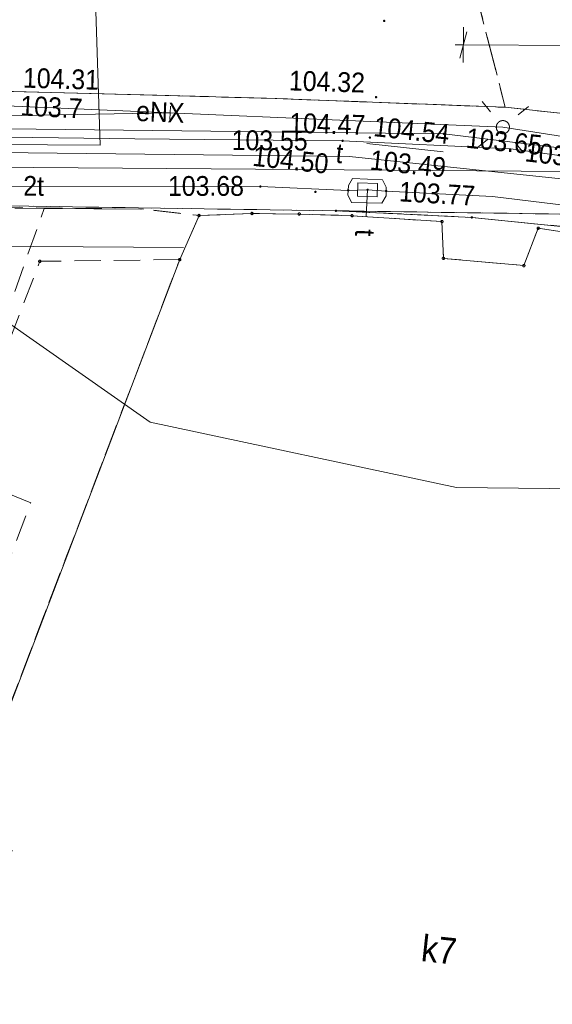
# Model space of a CAD drawing. Header units: millimetres. Extents: x -165388 to 921073, y -295343 to 494042.
# Tile 29 of 117: x 149163 to 169394, y 54313 to 91679. Entities that reach past the tile are written whole.
import ezdxf
from ezdxf.xclip import XClip

# ---------------------------------------------------------------- set-up
doc = ezdxf.new("R2010")
doc.units = ezdxf.units.MM
doc.header["$MEASUREMENT"] = 0
doc.header["$XCLIPFRAME"] = 0
for name, pattern in [('0.5_0.5', [1000, 500, -500]), ('1.0_0.5', [1500, 1000, -500]), ('1.5_0.5', [2000, 1500, -500]), ('mz1.0_0.5', [1500, 1000, -500]), ('Wipeout_Contour', [1000, 0, -1000])]:
    doc.linetypes.add(name, pattern=pattern)
for name, color, linetype, lineweight in [('20231207_mdcp_Kolska_2-4_6_0_Nr_pióra__1', 7, 'Continuous', 13), ('bg-woz-oz.6640.12006.2023.pge-1_rzut_5_219-działka ewidencyjna_Nr_pióra__7', 7, 'Continuous', 18), ('bg-woz-oz.6640.12006.2023.pge-1_rzut_5_312-budynek ewidencyjny_Nr_pióra__7', 7, 'Continuous', 18), ('bg-woz-oz.6640.12006.2023.pge-1_rzut_5_312-oznaczenie budynku ewidencyjnego-Atr117_Nr_pióra__7', 7, 'Continuous', 18), ('bg-woz-oz.6640.12006.2023.pge-1_rzut_5_320-blok - kondygnacja nadziemna_Nr_pióra__7', 7, 'Continuous', 18), ('bg-woz-oz.6640.12006.2023.pge-1_rzut_5_blok - kondygnacja podziemna_Nr_pióra__7', 7, 'Continuous', 18), ('bg-woz-oz.6640.12006.2023.pge-1_rzut_5_chodnik (powierzchnia)_Nr_pióra__7', 7, 'Continuous', 18), ('bg-woz-oz.6640.12006.2023.pge-1_rzut_5_jezdnia_Nr_pióra__7', 7, 'Continuous', 18), ('bg-woz-oz.6640.12006.2023.pge-1_rzut_5_komora podziemna - przewód telekomunikacyjny (powierzchnia)_Nr_pióra__30', 252, 'Continuous', 18), ('bg-woz-oz.6640.12006.2023.pge-1_rzut_5_krawężnik (linia)_Nr_pióra__7', 7, 'Continuous', 18), ('bg-woz-oz.6640.12006.2023.pge-1_rzut_5_latarnia (punkt)_Nr_pióra__7', 7, 'Continuous', 18), ('bg-woz-oz.6640.12006.2023.pge-1_rzut_5_ogrodzenie trwałe (linia)_Nr_pióra__7', 7, 'Continuous', 18), ('bg-woz-oz.6640.12006.2023.pge-1_rzut_5_przewód telekomunikacyjny (linia)-Atr1_Nr_pióra__30', 252, 'Continuous', 18), ('bg-woz-oz.6640.12006.2023.pge-1_rzut_5_przewód telekomunikacyjny (linia)_Nr_pióra__30', 252, 'Continuous', 18), ('bg-woz-oz.6640.12006.2023.pge-1_rzut_5_punkt o określonej wysokości (sieć telekomunikacyjna)-Atr2_Nr_pióra__30', 252, 'Continuous', 18), ('bg-woz-oz.6640.12006.2023.pge-1_rzut_5_punkt o określonej wysokości (sieć telekomunikacyjna)-Atr2_Nr_pióra__7', 7, 'Continuous', 18), ('bg-woz-oz.6640.12006.2023.pge-1_rzut_5_punkt o określonej wysokości (sieć telekomunikacyjna)-Atr3_Nr_pióra__30', 252, 'Continuous', 18), ('bg-woz-oz.6640.12006.2023.pge-1_rzut_5_punkt wysokościowy sztuczny-Atr2_Nr_pióra__7', 7, 'Continuous', 18), ('bg-woz-oz.6640.12006.2023.pge-1_rzut_5_punkt zmiany cech lub źródła danych o położeniu przewodu (sieć elektroenergetyczna)_Nr_pióra__7', 7, 'Continuous', 18), ('bg-woz-oz.6640.12006.2023.pge-1_rzut_5_właz prostokątny - siec telekomunikacyjna (punkt)-Atr17_Nr_pióra__7', 7, 'Continuous', 18), ('bg-woz-oz.6640.12006.2023.pge-1_rzut_5_właz prostokątny - siec telekomunikacyjna (punkt)_Nr_pióra__7', 7, 'Continuous', 18)]:
    doc.layers.add(name, color=color, linetype=linetype, lineweight=lineweight)
for name, color, linetype, lineweight, true_color in [('bg-woz-oz.6640.12006.2023.pge-1_rzut_5_0_Nr_pióra__5', 7, 'Continuous', 18, 0x1d1d1d), ('bg-woz-oz.6640.12006.2023.pge-1_rzut_5_218-kontur użytku gruntowego_Nr_pióra__3', 7, 'Continuous', 18, 0x959595), ('bg-woz-oz.6640.12006.2023.pge-1_rzut_5_przewód ciepłowniczy (linia)_Nr_pióra__212', 7, 'Continuous', 18, 0x444444), ('bg-woz-oz.6640.12006.2023.pge-1_rzut_5_przewód elektroenergetyczny (linia)-Atr1_Nr_pióra__1', 7, 'Continuous', 18, 0x4c4c4c), ('bg-woz-oz.6640.12006.2023.pge-1_rzut_5_przewód elektroenergetyczny (linia)_Nr_pióra__1', 7, 'Continuous', 18, 0x4c4c4c), ('bg-woz-oz.6640.12006.2023.pge-1_rzut_5_punkt o określonej wysokości (sieć elektroenergetyczna)-Atr2_Nr_pióra__1', 7, 'Continuous', 18, 0x4c4c4c), ('bg-woz-oz.6640.12006.2023.pge-1_rzut_5_Zakres_Nr_pióra__3', 7, 'Continuous', 18, 0x959595), ('ZD_DIM_Nr_pióra__48', 7, 'Continuous', 13, 0xa80f02)]:
    doc.layers.add(name, color=color, linetype=linetype, lineweight=lineweight, true_color=true_color)
for name, color, linetype in [('bg-woz-oz.6640.12006.2023.pge-1_rzut_5_203-punkt graniczny', 7, 'Continuous'), ('bg-woz-oz.6640.12006.2023.pge-1_rzut_5_punkt o określonej wysokości (sieć elektroenergetyczna)', 7, 'Continuous'), ('bg-woz-oz.6640.12006.2023.pge-1_rzut_5_punkt o określonej wysokości (sieć telekomunikacyjna)', 7, 'Continuous'), ('bg-woz-oz.6640.12006.2023.pge-1_rzut_5_punkt wysokościowy sztuczny', 7, 'Continuous'), ('INW_GEO', 7, 'Continuous'), ('ZD_DIM', 7, 'Continuous'), ('ZD_INNE', 7, 'Continuous')]:
    doc.layers.add(name, color=color, linetype=linetype)
doc.styles.add('GENERATED_STYLE_1', font='txt')
doc.styles.add('GENERATED_STYLE_4', font='txt')
doc.linetypes.add('902-500', pattern='A,0,[1,A.01.1_PROJEKT_ZAGOSPODAROWANIA_DZIAŁKI1.Shx,S=59.52380952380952,R=0,X=0,Y=0],-7500,0', length=7500)
doc.dimstyles.new('GENERATED_STYLE__2', dxfattribs={"dimtxt": 1000, "dimasz": 678.5714285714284, "dimexe": 0.18, "dimexo": 20, "dimgap": 0.09, "dimtad": 1, "dimlfac": 0.001, "dimzin": 0, "dimdsep": 46, "dimtxsty": 'GENERATED_STYLE_4', "dimblk": 'ARROWHEAD_17', "dimblk1": 'ARROWHEAD_17', "dimblk2": 'ARROWHEAD_17', "dimcen": 0.09, "dimclrd": 256, "dimclre": 256, "dimclrt": 256, "dimadec": 0, "dimazin": 0, "dimtfac": 1, "dimtdec": 4, "dimtmove": 0, "dimatfit": 3, "dimfxl": 0, "dimtolj": 1, "dimtzin": 0, "dimarcsym": 0})
picture_1 = doc.add_image_def('image1.tif', size_in_pixel=(4961, 3508))

# ---------------------------------------------------------------- blocks, each defined once
blk = doc.blocks.new('Rysunek_2_5', base_point=(-8071116841.925635, -4961354754.727498))
at = {"layer": 'bg-woz-oz.6640.12006.2023.pge-1_rzut_5_203-punkt graniczny', "linetype": 'Continuous', "lineweight": 0, "true_color": 0x000000}
for points in [[(161218.0619342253, 84421.13177943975, 0.9999999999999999), (161128.5712253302, 84430.69279380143, 0.9999999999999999)], [(166380.7326322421, 84171.2693143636, 0.9999999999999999), (166291.2419233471, 84180.83032872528, 0.9999999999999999)]]:
    blk.add_hatch(color=18, dxfattribs=at).paths.add_polyline_path(points)
at = {"layer": 'bg-woz-oz.6640.12006.2023.pge-1_rzut_5_punkt o określonej wysokości (sieć elektroenergetyczna)', "linetype": 'Continuous', "lineweight": 0, "true_color": 0x4c4c4c}
for points in [[(161471.8751264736, 87079.20981943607, 0.9999999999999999), (161382.3844175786, 87088.77083379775, 0.9999999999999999)], [(165321.5481713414, 87341.73115342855, 0.9999999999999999), (165232.0574624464, 87351.29216779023, 0.9999999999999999)]]:
    blk.add_hatch(color=251, dxfattribs=at).paths.add_polyline_path(points)
at = {"layer": 'bg-woz-oz.6640.12006.2023.pge-1_rzut_5_punkt o określonej wysokości (sieć telekomunikacyjna)', "linetype": 'Continuous', "lineweight": 18}
for points in [[(158349.5577918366, 85341.0687269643, 0.9999999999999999), (158260.0670829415, 85350.62974132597, 0.9999999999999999)], [(161683.0230588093, 85196.12284563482, 0.9999999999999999), (161593.5323499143, 85205.6838599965, 0.9999999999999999)], [(162419.7461158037, 85221.31683304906, 0.9999999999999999), (162329.794161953, 85224.25721399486, 0.9999999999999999)], [(163128.6847582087, 85172.41097148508, 0.9999999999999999), (163039.1940493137, 85181.97198584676, 0.9999999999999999)]]:
    blk.add_hatch(color=252, dxfattribs=at).paths.add_polyline_path(points)
at = {"layer": 'bg-woz-oz.6640.12006.2023.pge-1_rzut_5_punkt wysokościowy sztuczny', "linetype": 'Continuous', "lineweight": 0, "true_color": 0x000000}
for points in [[(163053.9421346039, 91626.87559239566, 0.9999999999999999), (162964.4514257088, 91636.43660675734, 0.9999999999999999)], [(162744.802666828, 88733.34266711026, 0.9999999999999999), (162655.311957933, 88742.90368147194, 0.9999999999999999)], [(162510.5368653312, 87199.55013412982, 0.9999999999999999), (162421.0461564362, 87209.1111484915, 0.9999999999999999)], [(160439.799006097, 85137.86521274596, 0.9999999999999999), (160350.3082962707, 85147.42622710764, 0.9999999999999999)]]:
    blk.add_hatch(color=18, dxfattribs=at).paths.add_polyline_path(points)
at = {"layer": 'bg-woz-oz.6640.12006.2023.pge-1_rzut_5_0_Nr_pióra__5', "linetype": 'Continuous'}
for centre in [(155974.908891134, 84247.14569747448), (157984.4556134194, 84324.09999519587), (159782.3860766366, 84302.98004671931), (161787.0035227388, 84239.66423980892), (165202.5231551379, 84015.55346138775), (168856.6846782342, 83765.94664249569), (155243.1749431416, 82575.42041130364), (165254.789176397, 82622.11589049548), (149926.1262463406, 82509.89829655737), (168312.7283696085, 82345.6961242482)]:
    blk.add_circle(centre, 45, dxfattribs=at)
at = {"layer": 'bg-woz-oz.6640.12006.2023.pge-1_rzut_5_218-kontur użytku gruntowego_Nr_pióra__3', "linetype": '0.5_0.5', "flags": 128}
for points in [[(161173.3165793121, 84425.91228708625), (148672.6623140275, 84614.97030686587)], [(148672.6623140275, 84614.97030686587), (161173.3165793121, 84425.91228708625)], [(166335.9872782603, 84176.04982107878), (161173.3165793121, 84425.91228708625)], [(161173.3165793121, 84425.91228708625), (166335.9872782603, 84176.04982107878)], [(174247.1193457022, 84235.96164956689), (161173.3165793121, 84425.91228708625)], [(161173.3165793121, 84425.91228708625), (174247.1193457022, 84235.96164956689)], [(171460.0315224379, 83658.77756290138), (166335.9872782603, 84176.04982107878)], [(166335.9872782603, 84176.04982107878), (171460.0315224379, 83658.77756290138)]]:
    blk.add_lwpolyline(points, dxfattribs=at)
at = {"layer": 'bg-woz-oz.6640.12006.2023.pge-1_rzut_5_219-działka ewidencyjna_Nr_pióra__7', "linetype": 'Continuous', "flags": 128}
for points in [[(161173.3165793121, 84425.91228708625), (148672.6623140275, 84614.97030686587)], [(174247.1193457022, 84235.96164956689), (161173.3165793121, 84425.91228708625)], [(161173.3165793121, 84425.91228708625), (166335.9872782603, 84176.04982107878)], [(166335.9872782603, 84176.04982107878), (171460.0315224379, 83658.77756290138)]]:
    blk.add_lwpolyline(points, dxfattribs=at)
at = {"layer": 'bg-woz-oz.6640.12006.2023.pge-1_rzut_5_312-budynek ewidencyjny_Nr_pióra__7', "linetype": 'Continuous', "flags": 128}
for points in [[(155243.1749431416, 82575.42041130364), (155974.908891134, 84247.14569747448)], [(155974.908891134, 84247.14569747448), (157984.4556134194, 84324.09999519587)], [(157984.4556134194, 84324.09999519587), (159782.3860766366, 84302.98004671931)], [(159782.3860766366, 84302.98004671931), (161787.0035227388, 84239.66423980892)], [(161787.0035227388, 84239.66423980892), (165202.5231551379, 84015.55346138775)], [(165202.5231551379, 84015.55346138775), (165254.789176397, 82622.11589049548)], [(168312.7283696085, 82345.6961242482), (168856.6846782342, 83765.94664249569)], [(168856.6846782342, 83765.94664249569), (171261.2481387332, 83398.42171780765)], [(165254.789176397, 82622.11589049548), (168312.7283696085, 82345.6961242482)], [(146960.7272846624, 60872.48142249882), (155243.1749431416, 82575.42041130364)]]:
    blk.add_lwpolyline(points, dxfattribs=at)
at = {"layer": 'bg-woz-oz.6640.12006.2023.pge-1_rzut_5_320-blok - kondygnacja nadziemna_Nr_pióra__7', "linetype": 'Continuous', "flags": 128}
blk.add_lwpolyline([(190566.1265738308, 78650.73085110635), (188316.6210511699, 79434.13681164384), (185327.7336275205, 80356.87836632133), (182748.3532326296, 81064.90151118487), (180349.3989873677, 81673.19299466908), (177993.7877925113, 82216.51233173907), (176034.1708101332, 82606.89840372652), (173695.6418342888, 83027.70979050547), (171261.2481387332, 83398.42171780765), (168856.6846782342, 83765.94664249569), (168312.7283696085, 82345.6961242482), (165254.789176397, 82622.11589049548), (165202.5231551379, 84015.55346138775), (161787.0035227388, 84239.66423980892), (159782.3860766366, 84302.98004671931), (157984.4556134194, 84324.09999519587), (155974.908891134, 84247.14569747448), (155243.1749431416, 82575.42041130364), (146960.7272846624, 60872.48142249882)], dxfattribs=at)
at = {"layer": 'bg-woz-oz.6640.12006.2023.pge-1_rzut_5_blok - kondygnacja podziemna_Nr_pióra__7', "linetype": '1.0_0.5', "flags": 128}
blk.add_lwpolyline([(155243.1749431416, 82575.42041130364), (149926.1262463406, 82509.89829655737), (135370.9924798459, 44360.26027612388), (135838.4972000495, 31980.54140433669), (139812.6374408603, 42256.50410167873), (143075.6953544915, 50677.51075420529), (146960.7272846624, 60872.48142249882)], close=True, dxfattribs=at)
at = {"layer": 'bg-woz-oz.6640.12006.2023.pge-1_rzut_5_chodnik (powierzchnia)_Nr_pióra__7', "linetype": 'mz1.0_0.5', "flags": 128}
for points in [[(148783.9529085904, 86503.8362108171), (148745.8356004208, 84546.81115411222), (153869.0301915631, 84492.24752746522), (155974.908891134, 84247.14569747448), (157984.4556134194, 84324.09999519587), (159782.3860766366, 84302.98004671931), (161787.0035227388, 84239.66423980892), (165202.5231551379, 84015.55346138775), (165254.789176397, 82622.11589049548), (168312.7283696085, 82345.6961242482), (168856.6846782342, 83765.94664249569), (171261.2481387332, 83398.42171780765), (173695.6418342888, 83027.70979050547), (176034.1708101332, 82606.89840372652), (177993.7877925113, 82216.51233173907), (180349.3989873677, 81673.19299466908), (182748.3532326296, 81064.90151118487), (185327.7336275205, 80356.87836632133), (188316.6210511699, 79434.13681164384), (190566.1265738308, 78650.73085110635), (193080.2372833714, 77708.3151564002), (198404.3388543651, 75580.6773910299), (200069.3077333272, 74879.83601726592), (200195.4280510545, 75872.05255869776), (200194.408682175, 76897.96627871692), (200048.8698687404, 77889.03562631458), (199746.7435291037, 78826.4361154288), (199245.0690092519, 79684.58684533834), (198469.6106873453, 80521.70355897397), (197775.9091909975, 81088.60587328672), (197207.9875078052, 81420.81809602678), (194474.739334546, 82477.15820558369), (190330.8865157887, 83885.34278795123), (186382.0349974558, 85141.95397961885), (183445.7541005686, 85898.16459454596), (178602.4627471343, 86878.23034171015), (173253.8845073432, 87741.3124954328), (167607.0887614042, 88354.66215293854), (158542.4360306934, 88699.58372414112), (148924.9040232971, 88952.7201987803), (142786.4190619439, 89105.69857619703), (117496.8364387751, 89233.0197840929), (117404.4551914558, 87050.48325285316)], [(154295.8697574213, -19199.8688923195), (160865.3211258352, -18896.04539237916), (163848.1750441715, -18651.54078695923), (161759.5493523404, -16738.8351848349), (142655.2363177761, -17644.44189798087), (138147.1734046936, -17856.73594940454), (137920.1344866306, -12733.62621851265), (137740.942533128, -8480.522616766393), (137701.1688845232, -8476.273277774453), (135838.4972000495, 31980.54140433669), (139812.6374408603, 42256.50410167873), (143075.6953544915, 50677.51075420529), (145745.3323286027, 52132.13731441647), (148874.2814669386, 60145.08167281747), (146960.7272846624, 60872.48142249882), (155243.1749431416, 82575.42041130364), (155974.908891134, 84247.14569747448), (153869.0301915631, 84492.24752746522), (150089.9385083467, 84513.83580546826), (146572.7279698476, 74561.16129085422), (149590.4681514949, 73343.68677530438), (142918.5578618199, 55984.23364199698), (134648.0934256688, 34581.7216867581), (135057.8518072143, 26462.24522124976), (135156.1376620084, 24369.96419541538), (135734.7621889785, 12088.99950701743), (135844.0537899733, 10005.59955928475), (136481.233487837, -3327.539682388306), (136546.5021021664, -5446.463938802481), (136771.8417141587, -9644.156408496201), (135786.7639763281, -9639.481704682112), (136295.1906109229, -19941.79223943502), (137230.5512875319, -19941.15526787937), (139201.3866975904, -19850.00821854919), (153214.9273026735, -19245.2936489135)]]:
    blk.add_lwpolyline(points, close=True, dxfattribs=at)
at = {"layer": 'bg-woz-oz.6640.12006.2023.pge-1_rzut_5_jezdnia_Nr_pióra__7', "linetype": '1.5_0.5', "flags": 128}
for points in [[(10280.50600830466, 96202.42356322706), (10088.39417248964, 96192.77768954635), (4843.753966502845, 96240.20251166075), (686.812624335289, 96302.15951614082), (-9231.443956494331, 96376.22971460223), (-9462.267105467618, 96380.77659346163), (-17790.34254234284, 96465.97929019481), (-18949.76996071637, 96438.9966269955), (-22362.40012850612, 96501.88814196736), (-22503.73256765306, 96496.87400832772), (-38663.47763221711, 96795.26874050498), (-43885.04400942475, 96870.39912864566), (-52129.23795171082, 96705.27424942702), (-73059.82398614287, 96779.22199014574), (-74466.77437238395, 96788.74111175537), (-74398.3617182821, 93663.78995869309), (-74479.56750262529, 90926.92941892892), (-69715.3132269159, 90619.06389333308), (-53035.79098079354, 90667.41356812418), (-42029.45314068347, 90517.32251048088), (-34888.89308273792, 90518.76402366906), (-22610.56328658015, 90413.80017995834), (-20783.48252456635, 90288.99677097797), (3305.156760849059, 90028.50236929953), (7879.339015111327, 90012.48034276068), (10210.64432989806, 89994.71711460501), (26898.36771413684, 89931.56458437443), (33597.16829843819, 89939.97518811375), (41520.75084391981, 89928.15846018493), (50586.0835108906, 89683.73334687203), (61471.65567521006, 89626.99993886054), (91900.07037296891, 89403.2167866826), (107516.0299194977, 89474.68325588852), (117496.8364387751, 89233.0197840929), (121958.4541535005, 89198.8532030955), (142786.4190619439, 89105.69857619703), (148924.9040232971, 88952.7201987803), (158542.4360306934, 88699.58372414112), (167607.0887614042, 88354.66215293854), (165944.2896638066, 94817.88110081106), (165465.6460070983, 94667.88026690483), (164966.7331296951, 94610.55714450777), (164465.3131840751, 94623.90024308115), (164130.4241782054, 94689.84986748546), (155853.1281352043, 94779.68430146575), (149645.0392892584, 94940.09902421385), (146195.8224792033, 95037.07011602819), (102089.563941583, 95444.94011811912), (98808.32280311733, 95513.90810403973), (94002.63746269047, 95433.98055620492), (90096.7884901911, 95398.71296752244), (69004.21839673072, 95650.8773304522), (66795.42103223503, 95685.72277482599), (45950.37390757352, 95901.38535294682), (45707.48267695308, 95887.10774295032), (42170.21988984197, 95913.030218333), (25298.88334963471, 96046.08417209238), (25097.89043758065, 96047.444046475), (23861.04039475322, 96048.84688649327), (23620.27383316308, 96054.45610079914)], [(167607.0887614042, 88354.66215293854), (173253.8845073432, 87741.3124954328), (178602.4627471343, 86878.23034171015), (183445.7541005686, 85898.16459454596), (186382.0349974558, 85141.95397961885), (190330.8865157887, 83885.34278795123), (194474.739334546, 82477.15820558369), (197207.9875078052, 81420.81809602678), (210520.3021941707, 75744.48321480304), (213071.9372769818, 81083.62719137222), (198616.7252762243, 87264.22959100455), (195729.0142467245, 88286.78766358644), (190119.5280477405, 90002.41133384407), (186952.7215426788, 90954.21832893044), (184455.3955113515, 91583.07657390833), (182472.3223019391, 92036.31012327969), (180182.0656536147, 92532.41946641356), (178531.7567819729, 92899.81656614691), (177338.1649302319, 93117.84980352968), (176985.1313717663, 93296.3639665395), (176889.9465901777, 93346.76096308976), (165944.2896638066, 94817.88110081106)]]:
    blk.add_lwpolyline(points, close=True, dxfattribs=at)
at = {"layer": 'bg-woz-oz.6640.12006.2023.pge-1_rzut_5_komora podziemna - przewód telekomunikacyjny (powierzchnia)_Nr_pióra__30', "linetype": 'Continuous', "flags": 128}
blk.add_lwpolyline([(161807.5283924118, 85655.49570322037), (162948.5137183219, 85603.99340465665), (163079.9876032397, 85328.46733089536), (163083.9394032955, 85177.19147913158), (163084.7041988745, 84996.0853913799), (162923.5697928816, 84711.59338206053), (161760.5729727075, 84745.3335262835), (161630.1614241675, 85030.80301173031), (161638.2777038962, 85200.90335328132), (161647.456320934, 85380.94710558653)], close=True, dxfattribs=at)
at = {"layer": 'bg-woz-oz.6640.12006.2023.pge-1_rzut_5_krawężnik (linia)_Nr_pióra__7', "linetype": 'Continuous', "flags": 128}
blk.add_lwpolyline([(107516.0299194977, 89474.68325588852), (117496.8364387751, 89233.0197840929), (121958.4541535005, 89198.8532030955), (142786.4190619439, 89105.69857619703), (148924.9040232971, 88952.7201987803), (158542.4360306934, 88699.58372414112), (167607.0887614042, 88354.66215293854), (173253.8845073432, 87741.3124954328), (178602.4627471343, 86878.23034171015), (183445.7541005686, 85898.16459454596), (186382.0349974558, 85141.95397961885)], dxfattribs=at)
at = {"layer": 'bg-woz-oz.6640.12006.2023.pge-1_rzut_5_latarnia (punkt)_Nr_pióra__7', "linetype": 'Continuous'}
for p, q in [((167045.8170361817, 88184.32410340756), (166732.3150113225, 88572.82697409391)), ((168100.8130619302, 88071.61036599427), (168489.3159326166, 88385.11238992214)), ((166933.1032987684, 87129.32807765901), (166544.6004271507, 86815.82605279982)), ((167988.099324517, 87016.61434024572), (168301.6013484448, 86628.11146862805))]:
    blk.add_line(p, q, dxfattribs=at)
blk.add_circle((167516.4078930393, 87600.02516768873), 250, dxfattribs=at)
at = {"layer": 'bg-woz-oz.6640.12006.2023.pge-1_rzut_5_ogrodzenie trwałe (linia)_Nr_pióra__7', "linetype": '902-500', "flags": 128}
blk.add_lwpolyline([(153869.0301915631, 84492.24752746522), (150089.9385083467, 84513.83580546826), (148974.5340794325, 84522.37745095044)], dxfattribs=at)
at = {"layer": 'bg-woz-oz.6640.12006.2023.pge-1_rzut_5_przewód ciepłowniczy (linia)_Nr_pióra__212', "linetype": 'Continuous', "flags": 128}
blk.add_lwpolyline([(122688.0580643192, 79084.10762436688), (122771.4755227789, 86265.88606182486), (171578.6736039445, 85898.84989708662), (171636.9731286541, 83338.16616702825)], dxfattribs=at)
at = {"layer": 'bg-woz-oz.6640.12006.2023.pge-1_rzut_5_przewód elektroenergetyczny (linia)_Nr_pióra__1', "linetype": 'Continuous', "flags": 128}
for points in [[(150241.4957620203, 142505.900179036), (151662.4939059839, 104127.7688518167), (152217.7449166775, 86921.41548078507)], [(148822.7533726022, 95621.30814790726), (148665.4826905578, 88407.19240624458), (167516.4078930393, 87600.02516768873)], [(42553.03750000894, 87635.52149385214), (74841.12591203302, 88721.59088402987), (79018.12379527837, 88094.30412109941), (90771.57742064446, 88065.53085520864), (104042.4212981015, 88025.49619227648), (105550.9304739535, 88025.24054609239), (165276.8028164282, 87346.51166107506), (179375.2013193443, 85639.1278039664), (186053.0946375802, 84322.25998770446), (186331.8925732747, 84201.96156483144), (205355.4219659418, 76256.06140121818), (235097.692899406, 63303.1381862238), (237062.7912711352, 62399.2640869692)], [(154882.8350100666, 88145.21889295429), (148504.7306818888, 88032.14735351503), (124196.9539308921, 88406.56616631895), (122380.198978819, 88439.75419551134), (115454.9094447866, 88194.06157825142), (107339.8950006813, 88296.72888852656)], [(98070.4243099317, 87195.22396381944), (122153.667062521, 87166.61504842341), (124667.4383403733, 87350.60952790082), (132719.5204477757, 87506.08853437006), (140956.3629040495, 87320.00698428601), (153539.7514710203, 87152.28052157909), (161427.1297715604, 87083.99032615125), (167820.2765053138, 86773.0645481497), (170763.9088891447, 86368.06036159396), (176522.2068382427, 85762.91184313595), (182746.1877418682, 84715.79117141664), (187423.3305547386, 83592.5658531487), (190074.821902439, 82806.44014384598), (196720.8870640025, 79873.81028849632), (199893.4725001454, 78599.56476651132), (215791.6264506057, 71993.26466955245), (220493.1600010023, 70062.88069766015), (230005.9870323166, 66099.87402707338), (233812.6134919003, 64265.1001997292), (233922.1177762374, 62654.35229614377), (241762.2420443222, 59131.53361529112), (239971.6609222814, 54797.22637590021)], [(167516.4078930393, 87600.02516768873), (184787.306974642, 84899.99833330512), (190218.4916939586, 83303.9931487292), (194926.0168569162, 81523.82269315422)], [(152217.7449166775, 86921.41548078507), (122277.6197455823, 87103.08763384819)], [(119677.5447642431, 86958.48440378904), (135046.066201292, 86784.8501149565), (161684.7658678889, 86483.2211183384), (172495.3795066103, 85348.349862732), (183491.5182888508, 83690.81196282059), (194924.6140159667, 80286.97264939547), (200833.039551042, 77604.11825403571), (200842.9829617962, 77603.05591952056), (207851.6426971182, 74581.4026100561), (208794.1421782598, 74460.59396676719), (209773.3131609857, 74024.1032037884), (212980.7429695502, 72605.33823631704), (220489.8451725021, 69278.79587281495), (238667.802138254, 61513.74722179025), (237891.8325221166, 59333.845583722)], [(155382.595394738, 83033.19976571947), (128720.1419621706, 83206.62673842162), (128630.2012084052, 28144.59707587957)]]:
    blk.add_lwpolyline(points, dxfattribs=at)
at = {"layer": 'bg-woz-oz.6640.12006.2023.pge-1_rzut_5_przewód telekomunikacyjny (linia)_Nr_pióra__30', "linetype": 'Continuous', "flags": 128}
for points in [[(136995.6968054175, 85359.66924577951), (158304.8124369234, 85345.8492346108), (161638.2777038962, 85200.90335328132), (162374.770139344, 85222.78702259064)], [(162374.770139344, 85222.78702259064), (162352.545962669, 84732.37282596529), (162326.0724470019, 84202.18497887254)], [(162374.770139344, 85222.78702259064), (163083.9394032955, 85177.19147913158), (167124.4492661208, 84966.76323004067), (171909.7375599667, 84385.11390425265), (186667.545302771, 81601.58904455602), (187158.3418985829, 81488.81182540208)]]:
    blk.add_lwpolyline(points, dxfattribs=at)
at = {"layer": 'bg-woz-oz.6640.12006.2023.pge-1_rzut_5_punkt o określonej wysokości (sieć telekomunikacyjna)-Atr2_Nr_pióra__7', "linetype": 'Continuous', "flags": 128}
blk.add_lwpolyline([(162350.8047638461, 86975.24976544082), (165246.3263710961, 86665.89783038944)], dxfattribs=at)
at = {"layer": 'bg-woz-oz.6640.12006.2023.pge-1_rzut_5_punkt zmiany cech lub źródła danych o położeniu przewodu (sieć elektroenergetyczna)_Nr_pióra__7', "linetype": 'Continuous'}
blk.add_line((154896.1030412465, 88394.86656337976), (154869.566979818, 87895.57122252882), dxfattribs=at)
at = {"layer": 'bg-woz-oz.6640.12006.2023.pge-1_rzut_5_właz prostokątny - siec telekomunikacyjna (punkt)_Nr_pióra__7', "linetype": 'Continuous', "flags": 128}
blk.add_lwpolyline([(161991.8026011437, 84985.17207149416), (162741.4022246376, 84960.66889259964), (162757.737676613, 85460.40197461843), (162008.1380531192, 85484.90515258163)], close=True, dxfattribs=at)
at = {"layer": 'bg-woz-oz.6640.12006.2023.pge-1_rzut_5_Zakres_Nr_pióra__3', "linetype": 'Continuous', "flags": 128}
blk.add_lwpolyline([(144370.5634819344, 83224.126807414), (154121.8186486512, 76409.65524688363), (165754.2079826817, 73929.8733221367), (244519.3782458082, 73077.55096815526), (250727.0846934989, 73007.68928974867), (262388.2440757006, 75221.41056414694), (272271.8292204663, 81788.60514704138), (278839.4577512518, 91676.85855552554), (281060.7109600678, 103336.8685971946)], dxfattribs=at)
at = {"layer": 'bg-woz-oz.6640.12006.2023.pge-1_rzut_5_312-oznaczenie budynku ewidencyjnego-Atr117_Nr_pióra__7', "linetype": 'Continuous', "insert": (164378.4603104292, 55956.3406204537), "char_height": 1000, "attachment_point": 7, "rotation": 353.9017619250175, "style": 'GENERATED_STYLE_1'}
blk.add_mtext('\\A1;{\\W0.900000x;\\fArial|b0|i0|c238|p38;k7}', dxfattribs=at)
at = {"layer": 'bg-woz-oz.6640.12006.2023.pge-1_rzut_5_przewód elektroenergetyczny (linia)-Atr1_Nr_pióra__1', "linetype": 'Continuous', "insert": (153588.4514237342, 88209.66470616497), "char_height": 750, "attachment_point": 4, "rotation": 357.5477618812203, "style": 'GENERATED_STYLE_1'}
blk.add_mtext('\\A1;{\\W0.900000x;\\fArial|b0|i0|c238|p38;eNX}', dxfattribs=at)
at = {"layer": 'bg-woz-oz.6640.12006.2023.pge-1_rzut_5_przewód telekomunikacyjny (linia)-Atr1_Nr_pióra__30', "linetype": 'Continuous', "char_height": 750, "attachment_point": 4, "style": 'GENERATED_STYLE_1'}
for s, insert, rotation in [('\\A1;{\\W0.900000x;\\fArial|b0|i0|c238|p38;2t}', (149300.9311403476, 85367.4918867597), 359.9627618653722), ('\\A1;{\\W0.900000x;\\fArial|b0|i0|c238|p38;t}', (162281.3419989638, 83724.64940195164), 268.11676192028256)]:
    blk.add_mtext(s, dxfattribs=dict(at, insert=insert, rotation=rotation))
at = {"layer": 'bg-woz-oz.6640.12006.2023.pge-1_rzut_5_punkt o określonej wysokości (sieć elektroenergetyczna)-Atr2_Nr_pióra__1', "linetype": 'Continuous', "char_height": 750, "attachment_point": 4, "style": 'GENERATED_STYLE_1'}
for s, insert, rotation in [('\\A1;{\\W0.900000x;\\fArial|b0|i0|c238|p38;103.7}', (149191.1285554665, 88415.33633954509), 357.1617619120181), ('\\A1;{\\W0.900000x;\\fArial|b0|i0|c238|p38;103.55}', (157215.979374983, 87103.73336767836), 359.65676192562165), ('\\A1;{\\W0.900000x;\\fArial|b0|i0|c238|p38;103.65}', (166127.7206768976, 87190.00968757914), 354.4327619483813), ('\\A1;{\\W0.900000x;\\fArial|b0|i0|c238|p38;103.55}', (168366.0024412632, 86675.89347551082), 353.41476193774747)]:
    blk.add_mtext(s, dxfattribs=dict(at, insert=insert, rotation=rotation))
at = {"layer": 'bg-woz-oz.6640.12006.2023.pge-1_rzut_5_punkt o określonej wysokości (sieć telekomunikacyjna)-Atr2_Nr_pióra__30', "linetype": 'Continuous', "char_height": 750, "style": 'GENERATED_STYLE_1'}
for s, insert, attachment_point, rotation in [('\\A1;{\\W0.900000x;\\fArial|b0|i0|c238|p38;104.54}', (162574.4064706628, 87252.7446310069), 7, 353.9017619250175), ('\\A1;{\\W0.900000x;\\fArial|b0|i0|c238|p38;103.68}', (154797.0475876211, 85362.21298669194), 4, 0.06676187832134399), ('\\A1;{\\W0.900000x;\\fArial|b0|i0|c238|p38;103.77}', (163576.5904249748, 85157.02239478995), 4, 356.6667619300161)]:
    blk.add_mtext(s, dxfattribs=dict(at, insert=insert, attachment_point=attachment_point, rotation=rotation))
at = {"layer": 'bg-woz-oz.6640.12006.2023.pge-1_rzut_5_punkt o określonej wysokości (sieć telekomunikacyjna)-Atr3_Nr_pióra__30', "linetype": 'Continuous', "insert": (162438.7978981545, 85983.45386967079), "char_height": 750, "attachment_point": 7, "rotation": 353.9017619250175, "style": 'GENERATED_STYLE_1'}
blk.add_mtext('\\A1;{\\W0.900000x;\\fArial|b0|i0|c238|p38;103.49}', dxfattribs=at)
at = {"layer": 'bg-woz-oz.6640.12006.2023.pge-1_rzut_5_punkt wysokościowy sztuczny-Atr2_Nr_pióra__7', "linetype": 'Continuous', "char_height": 750, "style": 'GENERATED_STYLE_1'}
for s, insert, attachment_point, rotation in [('\\A1;{\\W0.900000x;\\fArial|b0|i0|c238|p38;104.31}', (149280.7745241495, 89091.65201626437), 7, 358.3357618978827), ('\\A1;{\\W0.900000x;\\fArial|b0|i0|c238|p38;104.32}', (159382.4955148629, 88986.68388112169), 7, 358.30076190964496), ('\\A1;{\\W0.900000x;\\fArial|b0|i0|c238|p38;104.47}', (159417.283602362, 88142.03163481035), 1, 358.30076190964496), ('\\A1;{\\W0.900000x;\\fArial|b0|i0|c238|p38;104.50}', (157978.7646211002, 86126.58301098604), 7, 353.9017619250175)]:
    blk.add_mtext(s, dxfattribs=dict(at, insert=insert, attachment_point=attachment_point, rotation=rotation))
at = {"layer": 'bg-woz-oz.6640.12006.2023.pge-1_rzut_5_właz prostokątny - siec telekomunikacyjna (punkt)-Atr17_Nr_pióra__7', "linetype": 'Continuous', "insert": (161140.8245160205, 86246.48771202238), "char_height": 750, "attachment_point": 7, "rotation": 353.9017619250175, "style": 'GENERATED_STYLE_1'}
blk.add_mtext('\\A1;{\\W0.900000x;\\fArial|b0|i0|c238|p38;t}', dxfattribs=at)
blk = doc.blocks.new('Rysunek_3_6', base_point=(188221.5929863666, 121798.6003440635))
at = {"layer": '20231207_mdcp_Kolska_2-4_6_0_Nr_pióra__1'}
image = blk.add_image(picture_1, insert=(75928.03021990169, 59123.25048484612), size_in_units=(209999.7916666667, 148500.0416666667), rotation=-6.098238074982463, dxfattribs=at)
image.set_boundary_path([(-0.5, -0.5), (4960.5, 3507.5)])
blk = doc.blocks.new('*D31')
at = {"layer": 'ZD_DIM_Nr_pióra__48', "linetype": 'Continuous'}
for p, q in [((166147.7623562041, 91219.35332228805), (165874.4061389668, 90220.81760384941)), ((166014.7071082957, 91389.71852005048), (166007.4613868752, 90050.45240608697)), ((251000.0346363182, 90929.92938503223), (250992.7889148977, 89590.66327106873)), ((166011.0842475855, 90720.08546306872), (165698.588820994, 90721.77613140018)), ((250996.411775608, 90260.29632805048), (166011.0842475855, 90720.08546306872)), ((250859.7336669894, 89761.02846883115), (251133.0898842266, 90759.56418726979)), ((251308.9072021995, 90258.60565971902), (250996.411775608, 90260.29632805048))]:
    blk.add_line(p, q, dxfattribs=at)
at = {"color": 254, "linetype": 'Wipeout_Contour', "lineweight": 0, "ltscale": 910310.633013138}
blk.add_wipeout([(207064.8459304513, 90697.97859629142), (209944.81367137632, 90682.39734344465), (209950.22381003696, 91682.38270853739), (207070.25606911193, 91697.96396138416)], dxfattribs=at).dxf.layer = 'ZD_DIM'
at = {"layer": 'ZD_DIM_Nr_pióra__48', "insert": (207064.8458752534, 90697.97859659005), "char_height": 1000, "attachment_point": 7, "rotation": 359.6900203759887, "style": 'GENERATED_STYLE_4'}
blk.add_mtext('\\A1;{\\fArial Narrow|b0|i0|c238|p34;84,99}', dxfattribs=at)
blk = doc.blocks.new('ARROWHEAD_17')
at = {"color": 0, "linetype": 'Continuous', "lineweight": 0}
for p, q in [((-0.1875644, -0.7), (0.1875644, 0.7)), ((0, 0), (-1, 0))]:
    blk.add_line(p, q, dxfattribs=at)

msp = doc.modelspace()

# ---------------------------------------------------------------- block references
at = {"layer": 'INW_GEO', "color": 151, "linetype": 'Continuous', "lineweight": 13, "true_color": 0x80c2ff}
ref = msp.add_blockref('Rysunek_2_5', (-8071116841.925635, -4961354754.727498), dxfattribs=at)
XClip(ref).set_block_clipping_path([(-195425.9394250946, -263123.0086484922), (606609.6817159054, -348810.9449165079), (694192.2923495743, 470958.7517303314), (-107843.3287914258, 556646.6879983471)])
at = {"layer": 'ZD_INNE', "color": 151, "linetype": 'Continuous', "lineweight": 13, "true_color": 0x80c2ff}
ref = msp.add_blockref('Rysunek_3_6', (188221.5929863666, 121798.6003440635), dxfattribs=at)
XClip(ref).set_block_clipping_path([(75928.03021990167, 59123.2504848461), (284739.4774660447, 36814.2388748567), (300515.1557528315, 184473.9502032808), (91703.70850668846, 206782.9618132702)])

# ---------------------------------------------------------------- next in the draw order: dimensions: what is measured, and where the dimension line sits
at = {"layer": 'ZD_DIM', "color": 14, "linetype": 'Continuous', "lineweight": 13, "true_color": 0xa80f02}
dim = msp.add_linear_dim(base=(166011.0842475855, 90720.08546306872), p1=(251065.3443727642, 103001.4833211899), p2=(166082.5242493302, 103924.7296890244), angle=179.6900203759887, dimstyle='GENERATED_STYLE__2', dxfattribs=at)
dim.commit()
dim.dimension.update_dxf_attribs({"geometry": '*D31', "text_midpoint": (208777.2409782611, 91188.72148361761), "dimtype": 160, "text_rotation": 359.6900203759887})

doc.saveas('drawing.dxf')
